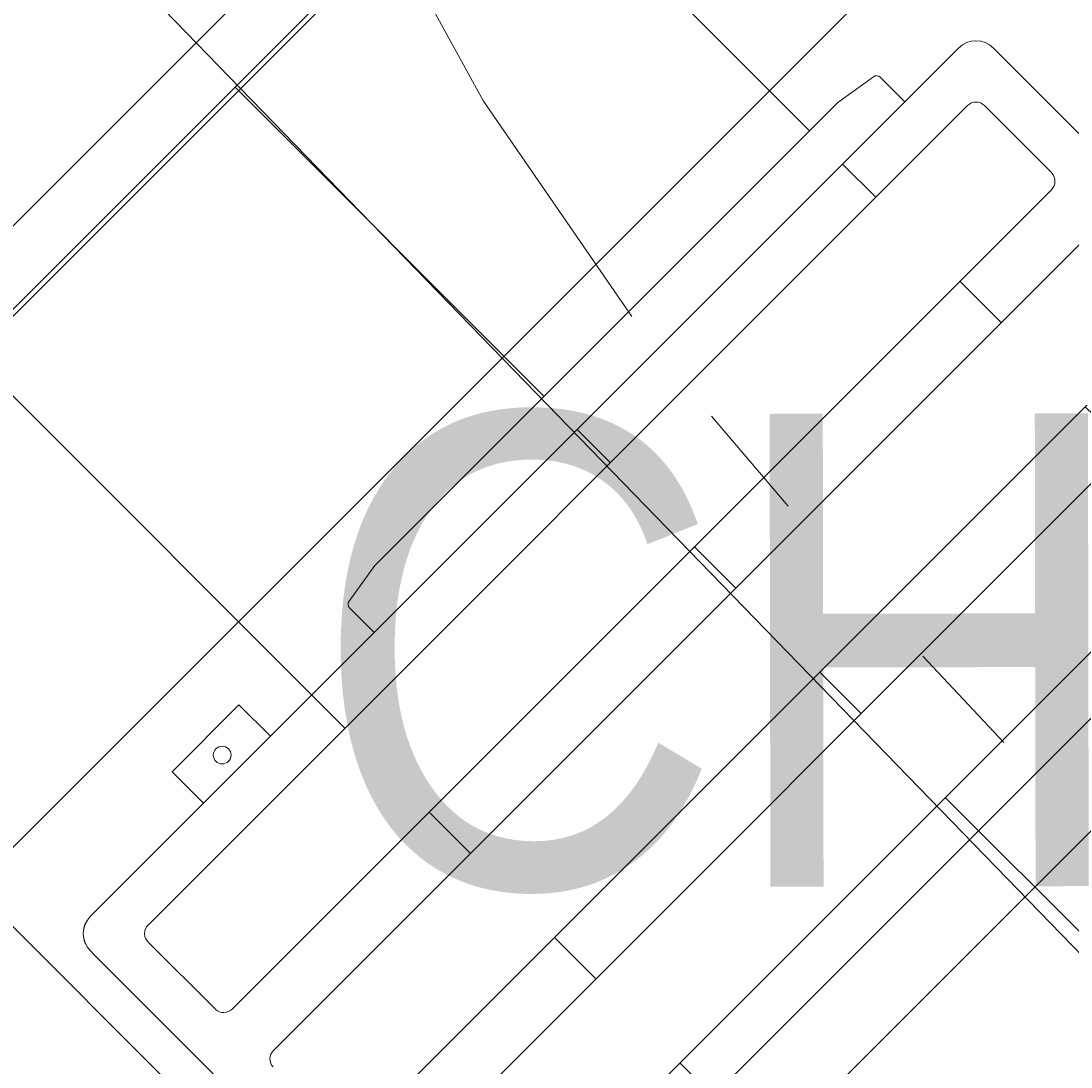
# Model space of a CAD drawing. Header units: millimetres. Extents: x -527259 to -526551, y -1129736 to -1129000.
# Tile 11 of 213: x -527177.544 to -527176.656, y -1129629.727 to -1129628.842. Entities that reach past the tile are written whole.
import ezdxf

# ---------------------------------------------------------------- set-up
doc = ezdxf.new("R2010")
doc.units = ezdxf.units.MM
doc.header["$LTSCALE"] = 12
doc.header["$PDSIZE"] = -4
doc.linetypes.add('ACAD_ISO05W100', pattern=[33, 24, -3, 0, -3, 0, -3])
for name, color, linetype, lineweight in [('ISa_destova_kanalizace', 4, 'KANALIZACE_DESTOVA_PODZ', 9), ('koty', 6, 'Continuous', 9), ('Objekt', 230, 'Continuous', 9), ('srafy', 6, 'Continuous', 9), ('text', 6, 'Continuous', 9), ('tlusta', 7, 'Continuous', 15)]:
    doc.layers.add(name, color=color, linetype=linetype, lineweight=lineweight)
doc.styles.add('laplan', font='txt', dxfattribs={"height": 0.002})
doc.styles.add('laplan N', font='txt')
doc.linetypes.add('KANALIZACE_DESTOVA_PODZ', pattern='A,35,-15,[102,CADKON.SHX,S=5,R=0,X=0,Y=5],-5,[106,CADKON.SHX,S=5,R=0,X=10,Y=0],30,-15', length=100)
doc.linetypes.add('KANALIZACE_SPLASKOVA_PODZ', pattern='A,35,-15,[102,CADKON.SHX,S=5,R=0,X=0,Y=5],-5,[102,CADKON.SHX,S=5,R=0,X=20,Y=5],30,-15', length=100)
doc.dimstyles.new('laplan', dxfattribs={"dimscale": 0, "dimtxt": 0.002, "dimasz": 0.0015, "dimexe": 0.002, "dimexo": 0, "dimgap": 0.001, "dimtad": 1, "dimtoh": 1, "dimrnd": 0.05, "dimzin": 1, "dimtxsty": 'laplan', "dimblk": 'OBLIQUE', "dimcen": 0.002, "dimclrd": 256, "dimclre": 256, "dimclrt": 256, "dimadec": 0, "dimazin": 0, "dimtfac": 1, "dimtmove": 1, "dimatfit": 2, "dimfxl": 0.0065, "dimfxlon": 1, "dimtfill": 1, "dimlwd": 13, "dimlwe": -1, "dimarcsym": 0})

# ---------------------------------------------------------------- blocks, each defined once
blk = doc.blocks.new('A$C12ac11e3')
at = {"layer": 'Objekt'}
for p, q in [((-976.6840576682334, 2407.339618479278), (-1410.603977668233, 2407.339618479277)), ((-1431.403977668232, 2386.539615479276), (-1431.40397766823, 1352.449735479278)), ((-951.4039776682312, 1352.449735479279), (-951.4039776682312, 2386.639615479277)), ((-1381.645027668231, 2367.589615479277), (-1301.40397766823, 2367.589615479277)), ((-1301.40397766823, 2367.589615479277), (-1300.798307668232, 2367.589615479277)), ((-1391.645027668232, 2357.589615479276), (-1391.645027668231, 1377.623735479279)), ((-1291.136037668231, 1377.339735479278), (-1291.136037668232, 2357.339545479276)), ((-1241.671927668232, 2357.339545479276), (-1241.671927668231, 1377.339735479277)), ((-1141.136037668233, 1377.339735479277), (-1141.136037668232, 2357.339545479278)), ((-1091.671927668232, 2357.339545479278), (-1091.671927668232, 1377.339735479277)), ((-991.1629376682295, 1377.623735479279), (-991.162007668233, 2357.338835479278)), ((-1471.180425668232, 2281.758005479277), (-1465.163582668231, 2318.500675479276)), ((-1460.82141766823, 2322.189615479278), (-1431.403977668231, 2322.189615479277)), ((-1471.180425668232, 2281.758005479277), (-1471.180425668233, 1727.921235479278)), ((-1471.180425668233, 1727.921235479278), (-1465.16358266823, 1691.17856547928)), ((-1460.821417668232, 1687.489615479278), (-1431.40397766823, 1687.489615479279)), ((-1431.403977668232, 1563.239615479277), (-1469.003982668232, 1563.239615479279)), ((-1469.003982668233, 1483.239635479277), (-1469.003982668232, 1563.239615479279)), ((-1469.003982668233, 1483.239635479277), (-1431.403977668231, 1483.239635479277)), ((-1301.40397766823, 1367.089635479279), (-1380.628237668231, 1367.08963547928)), ((-1300.798307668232, 1367.089635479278), (-1301.40397766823, 1367.089635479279)), ((-1431.40397766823, 1352.449735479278), (-1431.403977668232, 1348.139635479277)), ((-1431.403977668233, 1348.139535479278), (-1431.403977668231, 1348.039635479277)), ((-1431.403977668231, 1348.039635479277), (-1431.403747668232, 1348.039635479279)), ((-1410.703977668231, 1327.339835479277), (-1410.703977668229, 1327.339635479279)), ((-1410.703977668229, 1327.339635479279), (-1410.604077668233, 1327.339635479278)), ((-1410.603977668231, 1327.339635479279), (-1406.123907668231, 1327.339635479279)), ((-1406.123907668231, 1327.339635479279), (-976.6840576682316, 1327.339635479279))]:
    blk.add_line(p, q, dxfattribs=at)
blk.add_circle((-1449.003977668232, 1523.23961547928), 7.499999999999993, dxfattribs=at)
for centre, radius, start, end in [((-1410.603977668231, 2386.539615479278), 20.79999999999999, 90.0000000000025, 179.9999999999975), ((-1381.645027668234, 2357.589615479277), 9.999999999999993, 89.99999999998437, 180), ((-1301.403977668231, 2357.339545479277), 10.26794899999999, 5.075035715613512e-12, 86.61831999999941), ((-1460.821417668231, 2317.789615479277), 4.399999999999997, 89.99999999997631, 170.6999999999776), ((-1460.821417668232, 1691.889615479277), 4.399999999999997, 189.3000000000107, 270), ((-1381.403977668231, 1377.339735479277), 10.26794899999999, 178.4113999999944, 274.328020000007), ((-1301.403977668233, 1377.339735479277), 10.26794899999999, 273.3816820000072, 1.522510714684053e-11), ((-1231.40397766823, 1377.339735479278), 10.26794899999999, 180, 266.6183199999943), ((-1410.603977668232, 1348.139635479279), 20.79999999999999, 179.9999999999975, 269.9999999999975), ((-1410.70397766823, 1348.039635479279), 20.69999999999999, 199.4904300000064, 250.5008199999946)]:
    blk.add_arc(centre, radius, start, end, dxfattribs=at)
blk = doc.blocks.new('_OBLIQUE')
at = {"color": 0, "linetype": 'ByBlock'}
blk.add_line((-0.5, -0.5), (0.5, 0.5), dxfattribs=at)
blk = doc.blocks.new('*D241')
at = {"layer": 'Defpoints', "color": 0, "transparency": 16777216}
for p in [(-527179.3283609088, -1129617.119505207), (-527166.0257343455, -1129630.42213177), (-527166.9798262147, -1129631.376223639)]:
    blk.add_point(p, dxfattribs=at)
at = {"layer": 'koty', "transparency": 16777216}
for p, q in [((-527179.3632139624, -1129617.15435826), (-527180.5652954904, -1129618.356439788)), ((-527166.0605873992, -1129630.456984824), (-527167.2626689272, -1129631.659066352))]:
    blk.add_line(p, q, dxfattribs=at)
at = {"layer": 'koty', "lineweight": 13, "transparency": 16777216}
blk.add_line((-527180.282452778, -1129618.073597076), (-527166.9798262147, -1129631.376223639), dxfattribs=at)
at = {"layer": 'koty', "lineweight": 13, "transparency": 16777216, "xscale": 0.3, "yscale": 0.3, "zscale": 0.3}
for p, rotation in [((-527180.282452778, -1129618.073597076), 135), ((-527166.9798262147, -1129631.376223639), 315)]:
    blk.add_blockref('_OBLIQUE', p, dxfattribs=dict(at, rotation=rotation))
at = {"layer": 'koty', "lineweight": 5, "transparency": 16777216, "insert": (-527173.327285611, -1129624.421056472), "char_height": 0.4, "attachment_point": 5, "rotation": 315, "style": 'laplan', "bg_fill": 3, "box_fill_scale": 1.1, "bg_fill_color": 256, "bg_fill_true_color": 13158600, "bg_fill_transparency": 0}
blk.add_mtext('18,80', dxfattribs=at)
blk = doc.blocks.new('*D245')
at = {"layer": 'Defpoints', "color": 0, "transparency": 16777216}
for p in [(-527174.3181938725, -1129622.907489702), (-527172.8807772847, -1129624.34490629), (-527179.0982720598, -1129630.562401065)]:
    blk.add_point(p, dxfattribs=at)
at = {"layer": 'koty', "transparency": 16777216}
for p, q in [((-527173.3989550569, -1129623.826728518), (-527174.6010365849, -1129622.62464699)), ((-527179.6164498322, -1129630.044223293), (-527180.8185313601, -1129628.842141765))]:
    blk.add_line(p, q, dxfattribs=at)
at = {"layer": 'koty', "lineweight": 13, "transparency": 16777216}
blk.add_line((-527180.5356886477, -1129629.124984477), (-527174.3181938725, -1129622.907489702), dxfattribs=at)
at = {"layer": 'koty', "lineweight": 13, "transparency": 16777216, "xscale": 0.3, "yscale": 0.3, "zscale": 0.3}
for p, rotation in [((-527174.3181938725, -1129622.907489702), 44.99999999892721), ((-527180.5356886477, -1129629.124984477), 224.9999999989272)]:
    blk.add_blockref('_OBLIQUE', p, dxfattribs=dict(at, rotation=rotation))
at = {"layer": 'koty', "lineweight": 5, "transparency": 16777216, "insert": (-527177.7307951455, -1129625.712383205), "char_height": 0.4, "attachment_point": 5, "rotation": 44.99999999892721, "style": 'laplan', "bg_fill": 3, "box_fill_scale": 1.1, "bg_fill_color": 256, "bg_fill_true_color": 13158600, "bg_fill_transparency": 0}
blk.add_mtext('8,80', dxfattribs=at)
blk = doc.blocks.new('*D247')
at = {"layer": 'Defpoints', "color": 0, "transparency": 16777216}
for p in [(-527181.3325048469, -1129629.921800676), (-527179.0982720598, -1129630.562401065), (-527177.4162123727, -1129633.83809315)]:
    blk.add_point(p, dxfattribs=at)
at = {"layer": 'koty', "lineweight": 13, "transparency": 16777216}
for p, q in [((-527181.6125151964, -1129628.844974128), (-527182.9033723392, -1129628.844974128)), ((-527180.9340967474, -1129629.523392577), (-527181.6125151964, -1129628.844974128)), ((-527180.5356886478, -1129629.124984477), (-527181.3325048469, -1129629.921800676))]:
    blk.add_line(p, q, dxfattribs=at)
at = {"layer": 'koty', "transparency": 16777216}
for p, q in [((-527179.6164498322, -1129630.044223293), (-527180.8185313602, -1129628.842141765)), ((-527180.4132660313, -1129630.841039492), (-527181.6153475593, -1129629.638957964))]:
    blk.add_line(p, q, dxfattribs=at)
at = {"layer": 'koty', "lineweight": 13, "transparency": 16777216, "xscale": 0.3, "yscale": 0.3, "zscale": 0.3}
for p, rotation in [((-527180.5356886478, -1129629.124984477), 45), ((-527181.3325048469, -1129629.921800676), 225)]:
    blk.add_blockref('_OBLIQUE', p, dxfattribs=dict(at, rotation=rotation))
at = {"layer": 'koty', "lineweight": 5, "transparency": 16777216, "insert": (-527182.257943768, -1129628.415259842), "char_height": 0.4, "attachment_point": 5, "style": 'laplan', "bg_fill": 3, "box_fill_scale": 1.1, "bg_fill_color": 256, "bg_fill_true_color": 13158600, "bg_fill_transparency": 0}
blk.add_mtext('1,15', dxfattribs=at)
blk = doc.blocks.new('*D250')
at = {"layer": 'Defpoints', "color": 0, "transparency": 16777216}
for p in [(-527172.3139700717, -1129627.390273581), (-527171.865309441, -1129627.838934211), (-527177.6342325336, -1129633.607857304)]:
    blk.add_point(p, dxfattribs=at)
at = {"layer": 'koty', "transparency": 16777216}
for p, q in [((-527171.865309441, -1129627.838934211), (-527172.5968127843, -1129627.107430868)), ((-527177.6342325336, -1129633.607857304), (-527178.365735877, -1129632.876353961))]:
    blk.add_line(p, q, dxfattribs=at)
at = {"layer": 'koty', "lineweight": 13, "transparency": 16777216}
blk.add_line((-527178.0828931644, -1129633.159196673), (-527172.3139700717, -1129627.390273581), dxfattribs=at)
at = {"layer": 'koty', "lineweight": 13, "transparency": 16777216, "xscale": 0.3, "yscale": 0.3, "zscale": 0.3}
for p, rotation in [((-527172.3139700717, -1129627.390273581), 45.00000000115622), ((-527178.0828931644, -1129633.159196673), 225.0000000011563)]:
    blk.add_blockref('_OBLIQUE', p, dxfattribs=dict(at, rotation=rotation))
at = {"layer": 'koty', "lineweight": 5, "transparency": 16777216, "insert": (-527175.2276651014, -1129629.696260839), "char_height": 0.4, "attachment_point": 5, "rotation": 45.00000000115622, "style": 'laplan', "bg_fill": 3, "box_fill_scale": 1.1, "bg_fill_color": 256, "bg_fill_true_color": 13158600, "bg_fill_transparency": 0}
blk.add_mtext('8,15', dxfattribs=at)
blk = doc.blocks.new('*D251')
at = {"layer": 'Defpoints', "color": 0, "transparency": 16777216}
for p in [(-527178.0711252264, -1129629.535254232), (-527178.1994636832, -1129629.663592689), (-527173.5518014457, -1129634.311254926)]:
    blk.add_point(p, dxfattribs=at)
at = {"layer": 'koty', "transparency": 16777216}
for p, q in [((-527178.1994636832, -1129629.663592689), (-527177.788282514, -1129629.252411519)), ((-527173.5518014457, -1129634.311254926), (-527173.1406202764, -1129633.900073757))]:
    blk.add_line(p, q, dxfattribs=at)
at = {"layer": 'koty', "lineweight": 13, "transparency": 16777216}
blk.add_line((-527173.4234629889, -1129634.182916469), (-527178.0711252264, -1129629.535254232), dxfattribs=at)
at = {"layer": 'koty', "lineweight": 13, "transparency": 16777216, "xscale": 0.3, "yscale": 0.3, "zscale": 0.3}
for p, rotation in [((-527178.0711252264, -1129629.535254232), 135), ((-527173.4234629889, -1129634.182916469), 315)]:
    blk.add_blockref('_OBLIQUE', p, dxfattribs=dict(at, rotation=rotation))
at = {"layer": 'koty', "lineweight": 5, "transparency": 16777216, "insert": (-527175.6270864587, -1129631.371585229), "char_height": 0.4, "attachment_point": 5, "rotation": 315, "style": 'laplan', "bg_fill": 3, "box_fill_scale": 1.1, "bg_fill_color": 256, "bg_fill_true_color": 13158600, "bg_fill_transparency": 0}
blk.add_mtext('6,55', dxfattribs=at)
blk = doc.blocks.new('*D254')
at = {"layer": 'Defpoints', "color": 0, "transparency": 16777216}
for p in [(-527176.9483451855, -1129614.739489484), (-527179.3283609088, -1129617.119505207), (-527166.0257343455, -1129630.42213177)]:
    blk.add_point(p, dxfattribs=at)
at = {"layer": 'koty', "transparency": 16777216}
for p, q in [((-527177.867584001, -1129615.658728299), (-527176.665502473, -1129614.456646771)), ((-527164.5649574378, -1129628.961354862), (-527163.3628759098, -1129627.759273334))]:
    blk.add_line(p, q, dxfattribs=at)
at = {"layer": 'koty', "lineweight": 13, "transparency": 16777216}
blk.add_line((-527163.6457186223, -1129628.042116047), (-527176.9483451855, -1129614.739489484), dxfattribs=at)
at = {"layer": 'koty', "lineweight": 13, "transparency": 16777216, "xscale": 0.3, "yscale": 0.3, "zscale": 0.3}
for p, rotation in [((-527176.9483451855, -1129614.739489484), 135), ((-527163.6457186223, -1129628.042116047), 315)]:
    blk.add_blockref('_OBLIQUE', p, dxfattribs=dict(at, rotation=rotation))
at = {"layer": 'koty', "lineweight": 5, "transparency": 16777216, "insert": (-527169.9931780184, -1129621.08694888), "char_height": 0.4, "attachment_point": 5, "rotation": 315, "style": 'laplan', "bg_fill": 3, "box_fill_scale": 1.1, "bg_fill_color": 256, "bg_fill_true_color": 13158600, "bg_fill_transparency": 0}
blk.add_mtext('18,80', dxfattribs=at)

msp = doc.modelspace()

# ---------------------------------------------------------------- hatches: boundary and pattern name
at = {"layer": 'srafy', "transparency": 33554610}
h = msp.add_hatch(dxfattribs=at)
h.set_pattern_fill('ANSI37', color=230, scale=0.1)
h.set_pattern_definition([(45, (13890.92835443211, 40138.13834657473), (-0.2245064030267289, 0.2245064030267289), []), (135, (13890.92835443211, 40138.13834657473), (-0.2245064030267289, -0.2245064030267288), [])])
edge = h.paths.add_edge_path(flags=16)
edge.add_line((-527176.0859102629, -1129630.462003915), (-527176.1191814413, -1129630.485911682))
edge.add_line((-527176.1191814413, -1129630.485911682), (-527176.1426259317, -1129630.462467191))
edge.add_line((-527176.1426259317, -1129630.462467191), (-527176.2304839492, -1129630.550325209))
edge.add_line((-527176.2304839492, -1129630.550325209), (-527176.2038967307, -1129630.576912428))
edge.add_line((-527176.2038967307, -1129630.576912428), (-527176.2604652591, -1129630.633480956))
edge.add_line((-527176.2604652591, -1129630.633480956), (-527176.2870524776, -1129630.606893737))
edge.add_line((-527176.2870524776, -1129630.606893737), (-527176.3795349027, -1129630.699376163))
edge.add_line((-527176.3795349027, -1129630.699376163), (-527176.3826534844, -1129630.702494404))
edge.add_arc((-527176.3972904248, -1129630.687716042), 0.02080000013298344, 225.0000002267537, 314.72453828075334, ccw=False)
edge.add_line((-527176.4119982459, -1129630.702423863), (-527176.5195313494, -1129630.59489076))
edge.add_arc((-527176.5255342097, -1129630.602888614), 0.0100000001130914, 53.10961498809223, 75.17525174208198)
edge.add_line((-527176.5229755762, -1129630.593221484), (-527176.535812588, -1129630.589781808))
edge.add_line((-527176.535812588, -1129630.589781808), (-527176.5400552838, -1129630.585539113))
edge.add_line((-527176.5400552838, -1129630.585539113), (-527176.6507174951, -1129630.474876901))
edge.add_line((-527176.6507174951, -1129630.474876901), (-527176.6549601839, -1129630.470634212))
edge.add_line((-527176.6549601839, -1129630.470634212), (-527176.6584156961, -1129630.457738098))
edge.add_arc((-527176.668066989, -1129630.460355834), 0.00999999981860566, 15.17532693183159, 53.10961658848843)
edge.add_line((-527176.6620641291, -1129630.45235798), (-527176.7188259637, -1129630.395596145))
edge.add_line((-527176.7188259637, -1129630.395596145), (-527176.7219938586, -1129630.392428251))
edge.add_arc((-527176.7072860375, -1129630.377720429), 0.02080000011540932, 135.0000002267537, 225.0000002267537, ccw=False)
edge.add_line((-527176.7219938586, -1129630.363012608), (-527176.6264637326, -1129630.267482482))
edge.add_line((-527176.6264637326, -1129630.267482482), (-527176.6550308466, -1129630.238915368))
edge.add_line((-527176.6550308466, -1129630.238915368), (-527176.6320498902, -1129630.215934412))
edge.add_line((-527176.6320498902, -1129630.215934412), (-527176.6161399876, -1129630.231844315))
edge.add_arc((-527176.6108366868, -1129630.226541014), 0.007500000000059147, 225.0000006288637, 404.9999999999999)
edge.add_line((-527176.6055333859, -1129630.221237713), (-527176.6214432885, -1129630.20532781))
edge.add_line((-527176.6214432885, -1129630.20532781), (-527176.5984623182, -1129630.18234684))
edge.add_line((-527176.5984623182, -1129630.18234684), (-527176.5698952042, -1129630.210913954))
edge.add_line((-527176.5698952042, -1129630.210913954), (-527176.1396914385, -1129629.780710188))
edge.add_line((-527176.1396914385, -1129629.780710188), (-527176.1682585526, -1129629.752143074))
edge.add_line((-527176.1682585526, -1129629.752143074), (-527176.1452775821, -1129629.729162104))
edge.add_line((-527176.1452775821, -1129629.729162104), (-527176.1293676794, -1129629.745072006))
edge.add_arc((-527176.1240643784, -1129629.739768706), 0.00750000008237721, 225, 405.0000006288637)
edge.add_line((-527176.1187610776, -1129629.734465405), (-527176.1346709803, -1129629.718555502))
edge.add_line((-527176.1346709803, -1129629.718555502), (-527176.11169001, -1129629.695574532))
edge.add_line((-527176.11169001, -1129629.695574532), (-527176.0831228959, -1129629.724141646))
edge.add_line((-527176.0831228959, -1129629.724141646), (-527175.9876634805, -1129629.62868223))
edge.add_arc((-527175.9729556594, -1129629.643390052), 0.02080000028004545, 50.62048318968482, 134.9999993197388, ccw=False)
edge.add_line((-527175.9597590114, -1129629.627312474), (-527175.955150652, -1129629.631920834))
edge.add_line((-527175.955150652, -1129629.631920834), (-527175.9498332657, -1129629.637096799))
edge.add_line((-527175.9498332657, -1129629.637096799), (-527175.9582478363, -1129629.628682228))
edge.add_line((-527175.9582478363, -1129629.628682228), (-527175.955150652, -1129629.631920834))
edge.add_line((-527175.955150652, -1129629.631920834), (-527175.6483229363, -1129629.938748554))
edge.add_arc((-527175.6630307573, -1129629.953456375), 0.02080000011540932, -44.999999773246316, 45.000000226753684, ccw=False)
edge.add_line((-527175.6483229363, -1129629.968164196), (-527175.6938252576, -1129630.013666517))
edge.add_line((-527175.6938252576, -1129630.013666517), (-527175.670380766, -1129630.037111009))
edge.add_line((-527175.670380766, -1129630.037111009), (-527175.694288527, -1129630.070382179))
edge.add_line((-527175.694288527, -1129630.070382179), (-527176.0859102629, -1129630.462003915))
edge = h.paths.add_edge_path(flags=0)
edge.add_arc((-527176.397290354, -1129630.646420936), 0.0102679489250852, 228.3788244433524, 319.1481904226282, ccw=False)
edge.add_line((-527176.4041103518, -1129630.654096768), (-527176.4606788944, -1129630.597528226))
edge.add_arc((-527176.4538588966, -1129630.589852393), 0.01026794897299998, 135.0758604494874, 228.3788244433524, ccw=False)
edge.add_line((-527176.4611290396, -1129630.582601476), (-527175.7681645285, -1129629.889636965))
edge.add_arc((-527175.7608943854, -1129629.896887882), 0.0102679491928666, 48.38166479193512, 135.0758599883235, ccw=False)
edge.add_line((-527175.7540747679, -1129629.889211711), (-527175.6969075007, -1129629.946378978))
edge.add_arc((-527175.7039785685, -1129629.953450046), 0.01000000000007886, -44.999999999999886, 45, ccw=False)
edge.add_line((-527175.6969075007, -1129629.960521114), (-527176.3895236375, -1129630.653137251))
edge = h.paths.add_edge_path(flags=0)
edge.add_arc((-527176.5033563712, -1129630.540354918), 0.01026794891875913, 228.3788244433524, 315, ccw=False)
edge.add_line((-527176.510176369, -1129630.548030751), (-527176.5667449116, -1129630.491462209))
edge.add_arc((-527176.5599249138, -1129630.483786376), 0.01026794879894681, 135.0758595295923, 228.3788235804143, ccw=False)
edge.add_line((-527176.5671950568, -1129630.476535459), (-527175.8742305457, -1129629.783570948))
edge.add_arc((-527175.8669604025, -1129629.790821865), 0.01026794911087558, 48.38166392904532, 135.0758613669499, ccw=False)
edge.add_line((-527175.860140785, -1129629.783145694), (-527175.8035722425, -1129629.839714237))
edge.add_arc((-527175.8103918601, -1129629.847390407), 0.01026794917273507, -45.00000045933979, 48.381663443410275, ccw=False)
edge.add_line((-527175.8031313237, -1129629.854650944), (-527176.4960958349, -1129630.547615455))
edge = h.paths.add_edge_path(flags=0)
edge.add_arc((-527176.2463231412, -1129630.59105456), 0.007499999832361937, 0, 360)
edge = h.paths.add_edge_path(flags=0)
edge.add_arc((-527176.6094223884, -1129630.434288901), 0.01026794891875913, 228.3788244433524, 315, ccw=False)
edge.add_line((-527176.6162423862, -1129630.441964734), (-527176.6166703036, -1129630.441536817))
edge.add_line((-527176.6166703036, -1129630.441536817), (-527176.6728109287, -1129630.385396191))
edge.add_arc((-527176.6659909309, -1129630.377720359), 0.01026794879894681, 139.1490363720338, 228.3788235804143, ccw=False)
edge.add_line((-527176.6737577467, -1129630.371004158), (-527175.9807847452, -1129629.678029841))
edge.add_arc((-527175.9730264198, -1129629.684755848), 0.01026794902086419, 48.381663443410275, 139.0766583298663, ccw=False)
edge.add_line((-527175.9662068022, -1129629.677079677), (-527175.9096382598, -1129629.733648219))
edge.add_arc((-527175.9164578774, -1129629.74132439), 0.01026794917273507, -44.999999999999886, 48.381663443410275, ccw=False)
edge.add_line((-527175.9091973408, -1129629.748584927), (-527176.6021618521, -1129630.441549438))
edge = h.paths.add_edge_path(flags=16)
edge.add_line((-527176.6292712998, -1129630.950002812), (-527176.6747736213, -1129630.995505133))
edge.add_line((-527176.6747736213, -1129630.995505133), (-527176.6513291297, -1129631.018949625))
edge.add_line((-527176.6513291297, -1129631.018949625), (-527176.6752368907, -1129631.052220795))
edge.add_line((-527176.6752368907, -1129631.052220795), (-527177.0668586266, -1129631.44384253))
edge.add_line((-527177.0668586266, -1129631.44384253), (-527177.1001298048, -1129631.467750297))
edge.add_line((-527177.1001298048, -1129631.467750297), (-527177.1235742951, -1129631.444305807))
edge.add_line((-527177.1235742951, -1129631.444305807), (-527177.2114323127, -1129631.532163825))
edge.add_line((-527177.2114323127, -1129631.532163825), (-527177.1848450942, -1129631.558751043))
edge.add_line((-527177.1848450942, -1129631.558751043), (-527177.2414136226, -1129631.615319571))
edge.add_line((-527177.2414136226, -1129631.615319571), (-527177.2680008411, -1129631.588732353))
edge.add_line((-527177.2680008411, -1129631.588732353), (-527177.3604832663, -1129631.681214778))
edge.add_line((-527177.3604832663, -1129631.681214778), (-527177.3636018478, -1129631.684333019))
edge.add_arc((-527177.3782387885, -1129631.669554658), 0.02080000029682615, 225.0000009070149, 314.72453873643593, ccw=False)
edge.add_line((-527177.3929466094, -1129631.684262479), (-527177.500479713, -1129631.576729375))
edge.add_arc((-527177.5064825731, -1129631.58472723), 0.01000000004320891, 53.10961552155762, 75.17525238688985)
edge.add_line((-527177.5039239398, -1129631.5750601), (-527177.5167609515, -1129631.571620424))
edge.add_line((-527177.5167609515, -1129631.571620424), (-527177.5210036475, -1129631.567377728))
edge.add_line((-527177.5210036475, -1129631.567377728), (-527177.6316658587, -1129631.456715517))
edge.add_line((-527177.6316658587, -1129631.456715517), (-527177.6359085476, -1129631.452472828))
edge.add_line((-527177.6359085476, -1129631.452472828), (-527177.6393640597, -1129631.439576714))
edge.add_arc((-527177.6490153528, -1129631.44219445), 0.01000000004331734, 15.17532658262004, 53.10961552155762)
edge.add_line((-527177.6430124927, -1129631.434196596), (-527177.6997743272, -1129631.377434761))
edge.add_line((-527177.6997743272, -1129631.377434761), (-527177.7029422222, -1129631.374266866))
edge.add_arc((-527177.6882344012, -1129631.359559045), 0.02079999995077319, 135, 224.9999997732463, ccw=False)
edge.add_line((-527177.7029422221, -1129631.344851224), (-527177.6074120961, -1129631.249321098))
edge.add_line((-527177.6074120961, -1129631.249321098), (-527177.6359792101, -1129631.220753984))
edge.add_line((-527177.6359792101, -1129631.220753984), (-527177.6129982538, -1129631.197773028))
edge.add_line((-527177.6129982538, -1129631.197773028), (-527177.5970883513, -1129631.21368293))
edge.add_arc((-527177.5917850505, -1129631.20837963), 0.007500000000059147, 225.0000006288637, 404.9999999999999)
edge.add_line((-527177.5864817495, -1129631.203076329), (-527177.6023916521, -1129631.187166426))
edge.add_line((-527177.6023916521, -1129631.187166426), (-527177.5794106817, -1129631.164185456))
edge.add_line((-527177.5794106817, -1129631.164185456), (-527177.5508435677, -1129631.19275257))
edge.add_line((-527177.5508435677, -1129631.19275257), (-527177.1206398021, -1129630.762548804))
edge.add_line((-527177.1206398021, -1129630.762548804), (-527177.149206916, -1129630.73398169))
edge.add_line((-527177.149206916, -1129630.73398169), (-527177.1262259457, -1129630.71100072))
edge.add_line((-527177.1262259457, -1129630.71100072), (-527177.110316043, -1129630.726910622))
edge.add_arc((-527177.1050127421, -1129630.721607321), 0.00750000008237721, 225, 405.0000006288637)
edge.add_line((-527177.0997094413, -1129630.71630402), (-527177.1156193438, -1129630.700394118))
edge.add_line((-527177.1156193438, -1129630.700394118), (-527177.0926383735, -1129630.677413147))
edge.add_line((-527177.0926383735, -1129630.677413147), (-527177.0640712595, -1129630.705980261))
edge.add_line((-527177.0640712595, -1129630.705980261), (-527176.9686118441, -1129630.610520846))
edge.add_arc((-527176.953904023, -1129630.625228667), 0.02080000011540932, 50.62048253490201, 134.9999997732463, ccw=False)
edge.add_line((-527176.940707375, -1129630.60915109), (-527176.9360990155, -1129630.613759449))
edge.add_line((-527176.9360990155, -1129630.613759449), (-527176.9307816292, -1129630.618935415))
edge.add_line((-527176.9307816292, -1129630.618935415), (-527176.9391962, -1129630.610520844))
edge.add_line((-527176.9391962, -1129630.610520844), (-527176.9392669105, -1129630.610591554))
edge.add_line((-527176.9392669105, -1129630.610591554), (-527176.6292712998, -1129630.920587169))
edge.add_arc((-527176.6439791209, -1129630.935294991), 0.02080000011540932, -44.999999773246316, 45.000000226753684, ccw=False)
edge = h.paths.add_edge_path(flags=0)
edge.add_line((-527176.6778558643, -1129630.94235973), (-527177.370472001, -1129631.634975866))
edge.add_arc((-527177.3782387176, -1129631.628259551), 0.0102679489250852, 228.3788244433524, 319.1481904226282, ccw=False)
edge.add_line((-527177.3850587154, -1129631.635935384), (-527177.4416272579, -1129631.579366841))
edge.add_arc((-527177.4348072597, -1129631.571691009), 0.0102679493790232, 135.0758632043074, 228.3788238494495, ccw=False)
edge.add_line((-527177.4420774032, -1129631.564440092), (-527176.7491128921, -1129630.871475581))
edge.add_arc((-527176.741842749, -1129630.878726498), 0.0102679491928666, 48.38166430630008, 135.0758599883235, ccw=False)
edge.add_line((-527176.7350231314, -1129630.871050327), (-527176.6778558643, -1129630.928217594))
edge.add_arc((-527176.6849269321, -1129630.935288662), 0.01000000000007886, -44.999999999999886, 45, ccw=False)
edge = h.paths.add_edge_path(flags=0)
edge.add_line((-527176.7840796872, -1129630.836489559), (-527177.4770441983, -1129631.52945407))
edge.add_arc((-527177.4843047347, -1129631.522193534), 0.01026794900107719, 228.3788244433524, 315.0000004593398, ccw=False)
edge.add_line((-527177.4911247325, -1129631.529869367), (-527177.5476932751, -1129631.473300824))
edge.add_arc((-527177.5408732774, -1129631.465624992), 0.01026794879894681, 135.0758595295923, 228.3788235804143, ccw=False)
edge.add_line((-527177.5481434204, -1129631.458374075), (-527176.8551789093, -1129630.765409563))
edge.add_arc((-527176.8479087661, -1129630.77266048), 0.01026794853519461, 48.38166085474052, 135.0758636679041, ccw=False)
edge.add_line((-527176.8410891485, -1129630.76498431), (-527176.784520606, -1129630.821552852))
edge.add_arc((-527176.7913402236, -1129630.829229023), 0.01026794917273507, -45.00000045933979, 48.381663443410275, ccw=False)
edge = h.paths.add_edge_path(flags=0)
edge.add_line((-527176.8901457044, -1129630.730423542), (-527177.5831102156, -1129631.423388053))
edge.add_arc((-527177.590370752, -1129631.416127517), 0.01026794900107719, 228.378824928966, 315.0000004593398, ccw=False)
edge.add_line((-527177.5971907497, -1129631.423803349), (-527177.5976186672, -1129631.423375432))
edge.add_line((-527177.5976186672, -1129631.423375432), (-527177.6537592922, -1129631.367234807))
edge.add_arc((-527177.6469392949, -1129631.359558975), 0.0102679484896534, 139.1490346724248, 228.3788255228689, ccw=False)
edge.add_line((-527177.6547061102, -1129631.352842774), (-527176.9617331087, -1129630.659868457))
edge.add_arc((-527176.9539747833, -1129630.666594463), 0.01026794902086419, 48.38166392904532, 139.0766583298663, ccw=False)
edge.add_line((-527176.9471551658, -1129630.658918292), (-527176.8905866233, -1129630.715486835))
edge.add_arc((-527176.8974062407, -1129630.723163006), 0.01026794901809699, -44.999999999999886, 48.38166441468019, ccw=False)
h.paths.add_polyline_path([(-527177.0507278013, -1129629.843218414), (-527177.1432102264, -1129629.935700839), (-527177.1461872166, -1129629.93881925), (-527177.1063771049, -1129629.899009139), (-527177.0506627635, -1129629.843283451)], flags=16)
edge = h.paths.add_edge_path(flags=16)
edge.add_arc((-527176.5152358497, -1129629.362032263), 0.001999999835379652, 314.999995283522, 405.0000070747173)
edge.add_line((-527176.5138216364, -1129629.36061805), (-527176.5283173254, -1129629.346122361))
edge.add_arc((-527176.5230140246, -1129629.34081906), 0.007500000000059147, 45, 225.0000006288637, ccw=False)
edge.add_line((-527176.5177107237, -1129629.335515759), (-527176.501800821, -1129629.351425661))
edge.add_line((-527176.501800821, -1129629.351425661), (-527176.5003866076, -1129629.350011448))
edge.add_arc((-527176.5018008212, -1129629.348597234), 0.002000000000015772, 225.0000023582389, 315, ccw=False)
edge.add_line((-527176.5032150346, -1129629.350011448), (-527176.5177107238, -1129629.335515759))
edge.add_arc((-527176.5230140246, -1129629.34081906), 0.007500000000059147, 45.0000006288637, 225)
edge.add_line((-527176.5283173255, -1129629.346122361), (-527176.5124074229, -1129629.362032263))
edge.add_line((-527176.5124074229, -1129629.362032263), (-527176.5138216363, -1129629.363446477))
edge = h.paths.add_edge_path(flags=16)
edge.add_line((-527176.7514095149, -1129628.865077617), (-527177.4856691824, -1129629.599337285))
edge.add_arc((-527177.4709613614, -1129629.614045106), 0.02079999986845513, 135, 225)
edge.add_line((-527177.4856691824, -1129629.628752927), (-527177.2375982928, -1129629.876823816))
edge.add_arc((-527177.243601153, -1129629.884821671), 0.0100000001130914, 53.10961498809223, 75.17525174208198)
edge.add_line((-527177.2410425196, -1129629.875154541), (-527177.2538795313, -1129629.871714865))
edge.add_line((-527177.2538795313, -1129629.871714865), (-527177.2581222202, -1129629.867472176))
edge.add_line((-527177.2581222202, -1129629.867472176), (-527177.3687844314, -1129629.756809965))
edge.add_line((-527177.3687844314, -1129629.756809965), (-527177.3730271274, -1129629.752567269))
edge.add_line((-527177.3730271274, -1129629.752567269), (-527177.3764826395, -1129629.739671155))
edge.add_arc((-527177.3861339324, -1129629.742288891), 0.00999999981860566, 15.17532693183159, 53.10961658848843)
edge.add_line((-527177.3801310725, -1129629.734291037), (-527177.4825012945, -1129629.631920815))
edge.add_line((-527177.4825012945, -1129629.631920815), (-527177.4857397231, -1129629.628682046))
edge.add_arc((-527177.4709613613, -1129629.614045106), 0.02079999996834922, 134.9999997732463, 224.724538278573, ccw=False)
edge.add_line((-527177.4856691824, -1129629.599337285), (-527177.3901390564, -1129629.503807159))
edge.add_line((-527177.3901390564, -1129629.503807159), (-527177.4167262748, -1129629.47721994))
edge.add_line((-527177.4167262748, -1129629.47721994), (-527177.3601577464, -1129629.420651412))
edge.add_line((-527177.3601577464, -1129629.420651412), (-527177.333570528, -1129629.44723863))
edge.add_line((-527177.333570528, -1129629.44723863), (-527177.2457125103, -1129629.359380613))
edge.add_line((-527177.2457125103, -1129629.359380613), (-527177.2691570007, -1129629.335936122))
edge.add_line((-527177.2691570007, -1129629.335936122), (-527177.2452492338, -1129629.302664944))
edge.add_line((-527177.2452492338, -1129629.302664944), (-527176.8536274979, -1129628.911043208))
edge.add_line((-527176.8536274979, -1129628.911043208), (-527176.8203563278, -1129628.887135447))
edge.add_line((-527176.8203563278, -1129628.887135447), (-527176.7969118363, -1129628.910579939))
edge.add_line((-527176.7969118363, -1129628.910579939), (-527176.7514095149, -1129628.865077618))
edge.add_arc((-527176.7367016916, -1129628.879785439), 0.02080000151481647, 45.00000453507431, 135.0000045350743, ccw=False)
edge.add_line((-527176.7219938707, -1129628.865077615), (-527176.4151661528, -1129629.171905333))
edge.add_line((-527176.4151661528, -1129629.171905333), (-527176.4119275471, -1129629.175002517))
edge.add_line((-527176.4119275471, -1129629.175002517), (-527176.4203421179, -1129629.166587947))
edge.add_line((-527176.4203421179, -1129629.166587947), (-527176.7219973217, -1129628.865074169))
edge.add_arc((-527176.7367016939, -1129628.879785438), 0.02080000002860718, 45.01343402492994, 135.0000002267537)
edge = h.paths.add_edge_path(flags=16)
edge.add_arc((-527177.1609656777, -1129629.882745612), 0.01026794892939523, 228.3788244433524, 319.1489272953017, ccw=False)
edge.add_line((-527177.1677856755, -1129629.890421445), (-527177.224354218, -1129629.833852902))
edge.add_arc((-527177.2175342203, -1129629.826177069), 0.01026794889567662, 135, 228.378824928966, ccw=False)
edge.add_line((-527177.2247947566, -1129629.818916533), (-527176.5318302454, -1129629.125952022))
edge.add_arc((-527176.524569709, -1129629.133212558), 0.01026794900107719, 48.38166392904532, 135.0000004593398, ccw=False)
edge.add_line((-527176.5177500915, -1129629.125536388), (-527176.4611815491, -1129629.18210493))
edge.add_arc((-527176.4680011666, -1129629.189781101), 0.01026794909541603, -40.92344989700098, 48.38166392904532, ccw=False)
edge.add_line((-527176.4602428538, -1129629.196507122), (-527177.1531988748, -1129629.889461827))
edge = h.paths.add_edge_path(flags=16)
edge.add_arc((-527177.0097863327, -1129629.827591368), 0.007499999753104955, 45, 225.0000006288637)
edge.add_line((-527177.0150896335, -1129629.832894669), (-527176.999179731, -1129629.848804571))
edge.add_line((-527176.999179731, -1129629.848804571), (-527177.0005939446, -1129629.850218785))
edge.add_arc((-527177.0020081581, -1129629.848804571), 0.002000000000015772, 315, 404.9999999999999)
edge.add_line((-527177.0005939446, -1129629.847390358), (-527177.0150896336, -1129629.832894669))
edge.add_arc((-527177.0097863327, -1129629.827591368), 0.00750000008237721, 45.00000062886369, 225, ccw=False)
edge.add_line((-527177.0044830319, -1129629.822288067), (-527176.9885731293, -1129629.83819797))
edge.add_line((-527176.9885731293, -1129629.83819797), (-527176.9871589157, -1129629.836783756))
edge.add_arc((-527176.9885731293, -1129629.835369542), 0.002000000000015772, 225, 315, ccw=False)
edge.add_line((-527176.9899873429, -1129629.836783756), (-527177.004483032, -1129629.822288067))
edge = h.paths.add_edge_path(flags=16)
edge.add_arc((-527177.2670316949, -1129629.776679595), 0.01026794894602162, 228.3788244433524, 315.0758604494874, ccw=False)
edge.add_line((-527177.2738516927, -1129629.784355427), (-527177.3304202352, -1129629.727786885))
edge.add_arc((-527177.3236002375, -1129629.720111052), 0.01026794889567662, 135, 228.378824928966, ccw=False)
edge.add_line((-527177.3308607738, -1129629.712850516), (-527176.6378962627, -1129629.019886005))
edge.add_arc((-527176.6306357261, -1129629.027146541), 0.01026794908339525, 48.38166392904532, 135.0000009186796, ccw=False)
edge.add_line((-527176.6238161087, -1129629.01947037), (-527176.5672475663, -1129629.076038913))
edge.add_arc((-527176.5740671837, -1129629.083715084), 0.01026794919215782, -44.92413817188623, 48.38166527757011, ccw=False)
edge.add_line((-527176.5667970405, -1129629.090966), (-527177.2597615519, -1129629.783930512))
edge = h.paths.add_edge_path(flags=0)
edge.add_arc((-527177.2272715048, -1129631.572893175), 0.007499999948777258, 0, 360)
h.paths.add_polyline_path([(-527178.0325664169, -1129630.824166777), (-527178.125048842, -1129630.916649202), (-527178.1280258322, -1129630.919767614), (-527178.0882157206, -1129630.879957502), (-527178.0325013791, -1129630.824231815)], flags=16)
edge = h.paths.add_edge_path(flags=16)
edge.add_line((-527177.7332481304, -1129629.846025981), (-527178.467507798, -1129630.580285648))
edge.add_arc((-527178.4527999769, -1129630.59499347), 0.02080000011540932, 134.9999997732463, 224.9999997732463)
edge.add_line((-527178.467507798, -1129630.60970129), (-527178.2194369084, -1129630.85777218))
edge.add_arc((-527178.2254397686, -1129630.865770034), 0.0100000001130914, 53.10961498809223, 75.17525174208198)
edge.add_line((-527178.2228811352, -1129630.856102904), (-527178.2357181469, -1129630.852663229))
edge.add_line((-527178.2357181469, -1129630.852663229), (-527178.2399608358, -1129630.84842054))
edge.add_line((-527178.2399608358, -1129630.84842054), (-527178.350623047, -1129630.737758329))
edge.add_line((-527178.350623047, -1129630.737758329), (-527178.3548657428, -1129630.733515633))
edge.add_line((-527178.3548657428, -1129630.733515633), (-527178.3583212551, -1129630.720619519))
edge.add_arc((-527178.3679725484, -1129630.723237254), 0.01000000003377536, 15.17532383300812, 53.10961365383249)
edge.add_line((-527178.361969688, -1129630.7152394), (-527178.46433991, -1129630.612869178))
edge.add_line((-527178.46433991, -1129630.612869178), (-527178.4675783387, -1129630.60963041))
edge.add_arc((-527178.4527999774, -1129630.594993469), 0.02079999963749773, 134.9999990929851, 224.7245391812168, ccw=False)
edge.add_line((-527178.4675077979, -1129630.580285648), (-527178.3719776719, -1129630.484755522))
edge.add_line((-527178.3719776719, -1129630.484755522), (-527178.3985648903, -1129630.458168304))
edge.add_line((-527178.3985648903, -1129630.458168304), (-527178.341996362, -1129630.401599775))
edge.add_line((-527178.341996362, -1129630.401599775), (-527178.3154091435, -1129630.428186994))
edge.add_line((-527178.3154091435, -1129630.428186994), (-527178.2275511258, -1129630.340328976))
edge.add_line((-527178.2275511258, -1129630.340328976), (-527178.2509956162, -1129630.316884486))
edge.add_line((-527178.2509956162, -1129630.316884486), (-527178.2270878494, -1129630.283613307))
edge.add_line((-527178.2270878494, -1129630.283613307), (-527177.8354661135, -1129629.891991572))
edge.add_line((-527177.8354661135, -1129629.891991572), (-527177.8021949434, -1129629.868083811))
edge.add_line((-527177.8021949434, -1129629.868083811), (-527177.778750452, -1129629.891528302))
edge.add_line((-527177.778750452, -1129629.891528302), (-527177.7332481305, -1129629.846025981))
edge.add_arc((-527177.7185403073, -1129629.860733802), 0.02080000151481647, 45.00000453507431, 135.0000045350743, ccw=False)
edge.add_line((-527177.7038324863, -1129629.846025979), (-527177.3970047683, -1129630.152853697))
edge.add_line((-527177.3970047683, -1129630.152853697), (-527177.3937661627, -1129630.155950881))
edge.add_line((-527177.3937661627, -1129630.155950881), (-527177.4021807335, -1129630.14753631))
edge.add_line((-527177.4021807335, -1129630.14753631), (-527177.7038359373, -1129629.846022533))
edge.add_arc((-527177.7185403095, -1129629.860733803), 0.02080000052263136, 45.01343538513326, 134.9999981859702)
edge = h.paths.add_edge_path(flags=16)
edge.add_arc((-527177.3730977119, -1129629.670613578), 0.01026794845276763, 228.3788218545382, 315.0758632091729, ccw=False)
edge.add_line((-527177.3799177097, -1129629.67828941), (-527177.4364862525, -1129629.621720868))
edge.add_arc((-527177.4296662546, -1129629.614045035), 0.0102679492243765, 139.1481908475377, 228.3788248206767, ccw=False)
edge.add_line((-527177.4374329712, -1129629.60732872), (-527176.7437664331, -1129628.913662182))
edge.add_arc((-527176.7366953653, -1129628.92073325), 0.01000000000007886, 45, 135, ccw=False)
edge.add_line((-527176.7296242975, -1129628.913662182), (-527176.6733135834, -1129628.969972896))
edge.add_arc((-527176.6801332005, -1129628.977649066), 0.01026794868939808, -44.9241418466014, 48.38166452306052, ccw=False)
edge.add_line((-527176.6728630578, -1129628.984899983), (-527177.3658275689, -1129629.677864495))
edge = h.paths.add_edge_path(flags=16)
edge.add_arc((-527177.5048526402, -1129630.321767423), 0.007500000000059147, 45.0000006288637, 225)
edge.add_line((-527177.5101559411, -1129630.327070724), (-527177.4942460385, -1129630.342980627))
edge.add_line((-527177.4942460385, -1129630.342980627), (-527177.4956602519, -1129630.34439484))
edge.add_arc((-527177.4970744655, -1129630.342980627), 0.002000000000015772, 315, 404.9999999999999)
edge.add_line((-527177.4956602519, -1129630.341566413), (-527177.510155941, -1129630.327070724))
edge.add_arc((-527177.5048526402, -1129630.321767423), 0.007500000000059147, 45, 225.0000006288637, ccw=False)
edge.add_line((-527177.4995493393, -1129630.316464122), (-527177.4836394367, -1129630.332374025))
edge.add_line((-527177.4836394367, -1129630.332374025), (-527177.4822252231, -1129630.330959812))
edge.add_arc((-527177.4836394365, -1129630.329545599), 0.00199999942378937, 224.9999787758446, 315.00001179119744, ccw=False)
edge.add_line((-527177.4850536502, -1129630.330959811), (-527177.4995493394, -1129630.316464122))
edge = h.paths.add_edge_path(flags=16)
edge.add_line((-527177.4420814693, -1129630.177455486), (-527178.1350374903, -1129630.870410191))
edge.add_arc((-527178.1428042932, -1129630.863693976), 0.01026794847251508, 228.3788218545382, 319.14893024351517, ccw=False)
edge.add_line((-527178.149624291, -1129630.871369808), (-527178.2061928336, -1129630.814801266))
edge.add_arc((-527178.1993728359, -1129630.807125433), 0.01026794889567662, 135, 228.378824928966, ccw=False)
edge.add_line((-527178.2066333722, -1129630.799864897), (-527177.513668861, -1129630.106900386))
edge.add_arc((-527177.5064083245, -1129630.114160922), 0.01026794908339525, 48.38166392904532, 135.0000009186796, ccw=False)
edge.add_line((-527177.499588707, -1129630.106484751), (-527177.4430201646, -1129630.163053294))
edge.add_arc((-527177.4498397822, -1129630.170729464), 0.01026794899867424, -40.923450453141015, 48.38166258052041, ccw=False)
edge = h.paths.add_edge_path(flags=16)
edge.add_arc((-527178.2488703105, -1129630.757627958), 0.0102679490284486, 228.3788244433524, 315.0758609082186, ccw=False)
edge.add_line((-527178.2556903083, -1129630.765303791), (-527178.3122588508, -1129630.708735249))
edge.add_arc((-527178.3054388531, -1129630.701059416), 0.01026794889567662, 135, 228.378824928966, ccw=False)
edge.add_line((-527178.3126993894, -1129630.69379888), (-527177.6197348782, -1129630.000834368))
edge.add_arc((-527177.6124743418, -1129630.008094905), 0.01026794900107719, 48.38166392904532, 135.0000004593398, ccw=False)
edge.add_line((-527177.6056547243, -1129630.000418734), (-527177.5490861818, -1129630.056987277))
edge.add_arc((-527177.5559057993, -1129630.064663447), 0.0102679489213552, -44.92414001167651, 48.381663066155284, ccw=False)
edge.add_line((-527177.5486356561, -1129630.071914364), (-527178.2416001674, -1129630.764878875))
edge = h.paths.add_edge_path(flags=0)
edge.add_arc((-527177.3742998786, -1129629.463077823), 0.007499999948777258, 0, 360)
edge = h.paths.add_edge_path(flags=16)
edge.add_arc((-527178.3549363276, -1129630.651561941), 0.01026794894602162, 228.3788244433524, 315.0758604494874, ccw=False)
edge.add_line((-527178.3617563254, -1129630.659237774), (-527178.4183248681, -1129630.602669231))
edge.add_arc((-527178.41150487, -1129630.594993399), 0.01026794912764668, 139.1481898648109, 228.3788234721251, ccw=False)
edge.add_line((-527178.4192715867, -1129630.588277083), (-527177.7256050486, -1129629.894610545))
edge.add_arc((-527177.7185339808, -1129629.901681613), 0.01000000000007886, 45, 135, ccw=False)
edge.add_line((-527177.711462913, -1129629.894610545), (-527177.655152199, -1129629.950921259))
edge.add_arc((-527177.6619718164, -1129629.95859743), 0.01026794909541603, -44.9241390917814, 48.38166392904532, ccw=False)
edge.add_line((-527177.6547016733, -1129629.965848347), (-527178.3476661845, -1129630.658812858))
edge = h.paths.add_edge_path(flags=16)
edge.add_arc((-527177.9916249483, -1129630.808539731), 0.007499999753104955, 45, 225.0000006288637)
edge.add_line((-527177.9969282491, -1129630.813843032), (-527177.9810183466, -1129630.829752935))
edge.add_line((-527177.9810183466, -1129630.829752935), (-527177.9824325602, -1129630.831167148))
edge.add_arc((-527177.9838467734, -1129630.829752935), 0.001999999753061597, 314.9999929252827, 405.000004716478)
edge.add_line((-527177.9824325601, -1129630.828338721), (-527177.9969282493, -1129630.813843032))
edge.add_arc((-527177.9916249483, -1129630.808539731), 0.00750000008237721, 45.00000062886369, 225, ccw=False)
edge.add_line((-527177.9863216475, -1129630.803236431), (-527177.9704117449, -1129630.819146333))
edge.add_line((-527177.9704117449, -1129630.819146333), (-527177.9689975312, -1129630.81773212))
edge.add_arc((-527177.9704117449, -1129630.816317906), 0.002000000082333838, 225, 315.0000023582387, ccw=False)
edge.add_line((-527177.9718259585, -1129630.81773212), (-527177.9863216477, -1129630.803236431))
edge = h.paths.add_edge_path(flags=0)
edge.add_arc((-527178.3561384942, -1129630.444026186), 0.00750000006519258, 0, 360)
h.paths.add_polyline_path([(-527177.4936992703, -1129631.151089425), (-527177.160955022, -1129631.483833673), (-527176.849626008, -1129631.172504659), (-527177.1823702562, -1129630.839760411)], flags=0)
h.paths.add_polyline_path([(-527178.2596763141, -1129630.375506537), (-527177.9269320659, -1129630.708250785), (-527177.6156030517, -1129630.396921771), (-527177.9483473, -1129630.064177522)], flags=0)
h.paths.add_polyline_path([(-527177.2802740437, -1129629.408487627), (-527176.9475297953, -1129629.741231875), (-527176.6362007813, -1129629.429902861), (-527176.9689450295, -1129629.097158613)], flags=0)
h.paths.add_polyline_path([(-527176.4893520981, -1129630.156119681), (-527176.15660785, -1129630.488863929), (-527175.8452788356, -1129630.177534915), (-527176.1780230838, -1129629.844790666)], flags=0)
h.paths.add_polyline_path([(-527172.491868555, -1129624.73381502), (-527172.8454219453, -1129624.38026163), (-527179.0275613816, -1129630.562401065), (-527176.5486854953, -1129633.041276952), (-527176.3434415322, -1129633.07238636), (-527176.0605988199, -1129633.07238636), (-527171.7351367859, -1129628.746924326), (-527172.5006325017, -1129628.419534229), (-527173.4927902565, -1129629.411691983), (-527174.0584756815, -1129628.846006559), (-527174.9047955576, -1129629.692326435), (-527176.1775877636, -1129628.419534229), (-527174.3391101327, -1129626.581056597), (-527173.6055120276, -1129627.314654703), (-527173.032905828, -1129626.742048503), (-527173.7665039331, -1129626.008450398)])

# ---------------------------------------------------------------- linework, layer by layer
at = {"layer": 'ISa_destova_kanalizace', "color": 251, "linetype": 'KANALIZACE_SPLASKOVA_PODZ', "ltscale": 0.002}
msp.add_line((-527184.2098023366, -1129621.836919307), (-527167.5404211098, -1129639.020179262), dxfattribs=at)
at = {"layer": 'Objekt'}
for p, q in [((-527172.8807772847, -1129624.34490629), (-527179.0982720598, -1129630.562401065)), ((-527172.8454219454, -1129624.380261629), (-527179.0275613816, -1129630.562401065))]:
    msp.add_line(p, q, dxfattribs=at)

# ---------------------------------------------------------------- block references
at = {"layer": 'Objekt', "xscale": 0.001, "yscale": 0.001, "zscale": 0.001, "rotation": 315}
msp.add_blockref('A$C12ac11e3', (-527177.4267924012, -1129631.564771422), dxfattribs=at)

# ---------------------------------------------------------------- next in the draw order: dimensions: what is measured, and where the dimension line sits
at = {"layer": 'koty', "lineweight": 5}
dim = msp.add_aligned_dim(p1=(-527179.3283609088, -1129617.119505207), p2=(-527166.0257343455, -1129630.42213177), distance=-1.3492896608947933, dimstyle='laplan', override={"dimscale": 0}, dxfattribs=at)
dim.commit()
dim.dimension.update_dxf_attribs({"geometry": '*D241', "text_midpoint": (-527173.327285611, -1129624.421056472)})

# ---------------------------------------------------------------- next in the draw order: dimensions: what is measured, and where the dimension line sits
dim = msp.add_aligned_dim(p1=(-527179.0982720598, -1129630.562401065), p2=(-527172.8807772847, -1129624.34490629), distance=2.0328140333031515, dimstyle='laplan', override={"dimscale": 0}, dxfattribs=at)
dim.commit()
dim.dimension.update_dxf_attribs({"geometry": '*D245', "text_midpoint": (-527177.7307951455, -1129625.712383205)})

# ---------------------------------------------------------------- next in the draw order: dimensions: what is measured, and where the dimension line sits
dim = msp.add_linear_dim(base=(-527181.3325048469, -1129629.921800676), p1=(-527179.0982720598, -1129630.562401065), p2=(-527177.4162123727, -1129633.838093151), angle=225, dimstyle='laplan', override={"dimscale": 0}, dxfattribs=at)
dim.commit()
dim.dimension.update_dxf_attribs({"geometry": '*D247', "text_midpoint": (-527181.8125151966, -1129628.415259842)})

# ---------------------------------------------------------------- next in the draw order: dimensions: what is measured, and where the dimension line sits
dim = msp.add_linear_dim(base=(-527172.3139700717, -1129627.390273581), p1=(-527177.6342325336, -1129633.607857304), p2=(-527171.865309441, -1129627.838934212), angle=44.999999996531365, dimstyle='laplan', override={"dimscale": 0}, dxfattribs=at)
dim.commit()
dim.dimension.update_dxf_attribs({"geometry": '*D250', "text_midpoint": (-527174.9238112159, -1129630.000114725), "dimtype": 161})

# ---------------------------------------------------------------- next in the draw order: dimensions: what is measured, and where the dimension line sits
dim = msp.add_linear_dim(base=(-527178.0711252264, -1129629.535254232), p1=(-527173.5518014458, -1129634.311254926), p2=(-527178.1994636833, -1129629.663592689), angle=135.0000000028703, dimstyle='laplan', override={"dimscale": 0}, dxfattribs=at)
dim.commit()
dim.dimension.update_dxf_attribs({"geometry": '*D251', "text_midpoint": (-527175.9309403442, -1129631.675439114), "dimtype": 161})

# ---------------------------------------------------------------- next in the draw order: dimensions: what is measured, and where the dimension line sits
dim = msp.add_aligned_dim(p1=(-527166.0257343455, -1129630.42213177), p2=(-527179.3283609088, -1129617.119505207), distance=-3.3658505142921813, dimstyle='laplan', override={"dimscale": 0}, dxfattribs=at)
dim.commit()
dim.dimension.update_dxf_attribs({"geometry": '*D254', "text_midpoint": (-527169.9931780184, -1129621.08694888)})

# ---------------------------------------------------------------- next in the draw order: linework, layer by layer
at = {"layer": 'tlusta', "color": 1, "linetype": 'ACAD_ISO05W100', "ltscale": 0.003}
msp.add_lwpolyline([(-527176.7353766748, -1129625.778185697), (-527176.6590903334, -1129625.706498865, -0.4142135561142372), (-527172.9132335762, -1129625.822932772), (-527172.2184606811, -1129626.562283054, -0.4150006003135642), (-527172.3400888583, -1129630.313007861), (-527172.3069817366, -1129630.282063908, -0.4134269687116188), (-527176.0476442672, -1129630.160761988), (-527176.8452200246, -1129629.312012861, -0.4142135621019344)], format="xyb", close=True, dxfattribs=at)

# ---------------------------------------------------------------- next in the draw order: texts
at = {"layer": 'text', "insert": (-527177.5463373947, -1129629.17569815), "char_height": 0.4, "attachment_point": 1, "rotation": 0.10357761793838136, "style": 'laplan N'}
msp.add_mtext_dynamic_manual_height_columns('\\pi0.24475;CH', width=1.155783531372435, gutter_width=2, heights=[0], dxfattribs=at)

doc.saveas('drawing.dxf')
